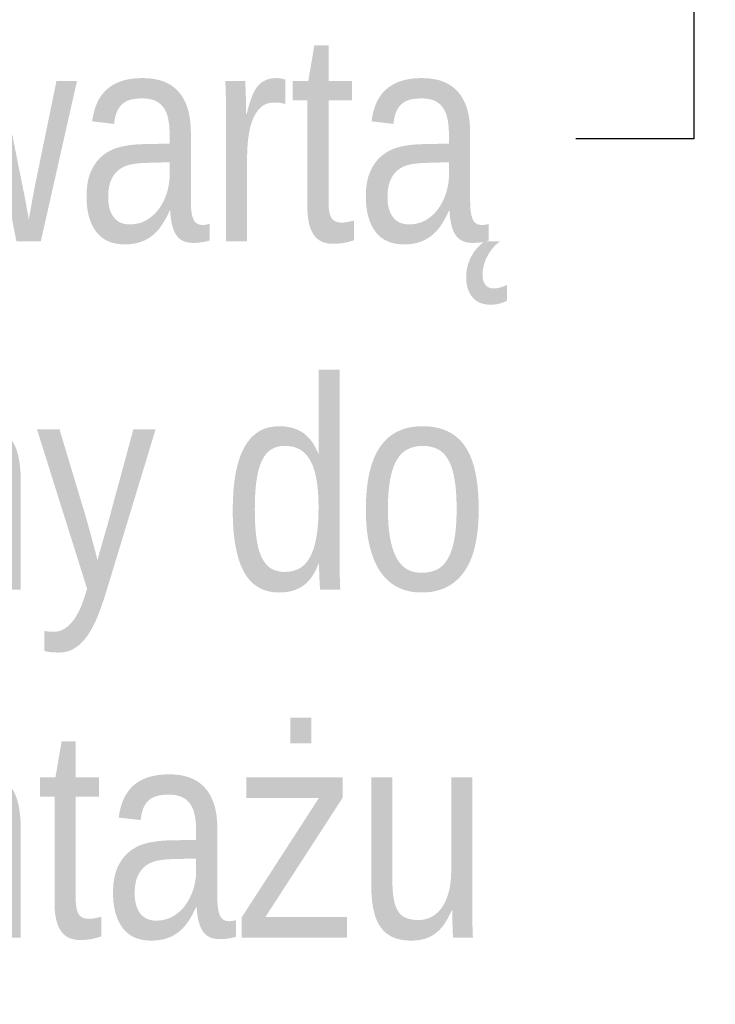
# Model space of a CAD drawing. Header units: centimetres. Extents: x 1912 to 37354, y 4932 to 6633.
# Tile 7 of 236: x 7191 to 7231, y 6009 to 6065. Entities that reach past the tile are written whole.
import ezdxf
from ezdxf import colors
from ezdxf.entities.mleader import LeaderData, LeaderLine
from ezdxf.math import Vec2, Vec3

# ---------------------------------------------------------------- set-up
doc = ezdxf.new("R2010")
doc.units = ezdxf.units.CM
doc.layers.add('IS_Opis', color=250, linetype='Continuous', lineweight=9)
doc.styles.add('styl1', font='ARIALN.TTF')

msp = doc.modelspace()

# ---------------------------------------------------------------- leaders
at = {"layer": 'IS_Opis'}
ml = msp.add_multileader_mtext('Standard', dxfattribs=at)
ml.set_content('\\A1;Istniejący podgrzewacz c.w.u z otwartą komorą spalania przeznaczony do demontażu', color=256, style='styl1')
ml.set_leader_properties()
ml.build(insert=Vec2(0, 0))
ml.multileader.update_dxf_attribs({"dogleg_length": 5, "arrow_head_size": 7.5})
ctx = ml.context
ctx.base_point, ctx.char_height, ctx.arrow_head_size, ctx.landing_gap_size, ctx.plane_origin = Vec3(6975.422, 6058.561), 12, 7.5, 5, Vec3(7326.597, 5842.014)
ctx.text_align_type = 2
notes = []
notes.append((ctx, [(1, (1, 1, 0), (7229.568, 6058.561), (-1, 0), 6.774, [(0, [(7229.568, 6087.338)], 0, [])])]))
ctx.mtext.insert, ctx.mtext.width, ctx.mtext.defined_height, ctx.mtext.alignment, ctx.mtext.flow_direction = Vec3(7217.794, 6064.659), 247.64045, 76.915, 3, 5
for ctx, leaders in notes:
    for number, flags, end, landing, length, lines in leaders:
        leader = LeaderData()
        leader.index, (leader.has_last_leader_line, leader.has_dogleg_vector, leader.attachment_direction) = number, flags
        leader.last_leader_point, leader.dogleg_vector, leader.dogleg_length = Vec3(end), Vec3(landing), length
        for number, points, colour, breaks in lines:
            line = LeaderLine()
            line.index, line.vertices, line.color, line.breaks = number, Vec3.list(points), colors.encode_raw_color(colour), breaks
            leader.lines.append(line)
        ctx.leaders.append(leader)

doc.saveas('drawing.dxf')
